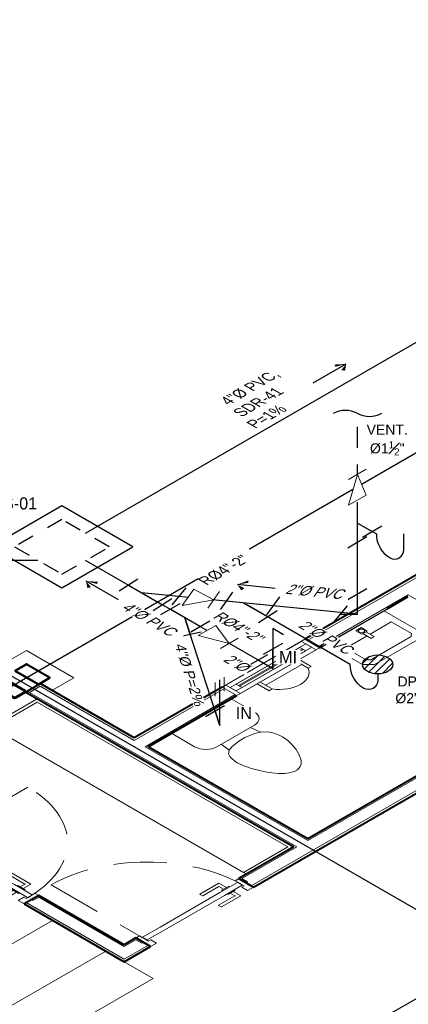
# Model space of a CAD drawing. Header units: metres. Extents: x 2 to 147, y 24 to 94.
# Tile 37 of 40: x 129.3 to 131.62, y 77 to 82.89. Entities that reach past the tile are written whole.
import ezdxf

# ---------------------------------------------------------------- set-up
doc = ezdxf.new("R2010")
doc.units = ezdxf.units.M
doc.header["$MEASUREMENT"] = 0
for name, pattern in [('CONTINOUS', [0]), ('HIDDEN', [0.375, 0.25, -0.125]), ('Planta Arq. F1$0$HIDDEN', [9.525, 6.35, -3.175]), ('Planta Arq. F1$0$Overhead 1_16_', [0.00258, 0.001587, -0.000992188])]:
    doc.linetypes.add(name, pattern=pattern)
doc.layers.get('Defpoints').update_dxf_attribs({"color": 171})
for name, color, linetype in [('A POT iso', 4, 'HIDDEN'), ('A RES', 5, 'Continuous'), ('A RES iso', 6, 'Continuous'), ('A RES textos', 2, 'Continuous'), ('CIRCUITOS', 5, 'Continuous'), ('TEXTOS HIDRO', 2, 'Continuous')]:
    doc.layers.add(name, color=color, linetype=linetype)
for name, color, linetype, lineweight in [('A RES accesorios', 4, 'Continuous', 18), ('Planta Arq. F1$0$A-DOOR', 1, 'Continuous', 18), ('Planta Arq. F1$0$A-DOOR-HDLN', 1, 'Planta Arq. F1$0$HIDDEN', 9), ('Planta Arq. F1$0$A-FLOR', 1, 'Continuous', 18), ('Planta Arq. F1$0$A-GENM', 1, 'Continuous', 9), ('Planta Arq. F1$0$A-GLAZ', 1, 'Continuous', 18), ('Planta Arq. F1$0$A-WALL', 1, 'Continuous', 18), ('Planta Arq. F1$0$P-SANR-FIXT', 1, 'Continuous', 9), ('Planta Arq. F1$0$Q-CASE', 1, 'Continuous', 9), ('Planta Arq. F1$0$S-COLS', 1, 'Continuous', 9), ('Planta Arq. F1$0$S-Pedestales', 1, 'Continuous', 9)]:
    doc.layers.add(name, color=color, linetype=linetype, lineweight=lineweight)
doc.styles.add('ARIAL', font='arial.ttf')
doc.styles.add('TITULOS', font='txt')

# ---------------------------------------------------------------- blocks, each defined once
blk = doc.blocks.new('Planta Arq. F1$0$M_HSS-Hollow Structural Section-Column - HSS203_2X101_6X4_8-V18-NPT 0_00 F1')
at = {"layer": 'Planta Arq. F1$0$S-COLS'}
h = blk.add_hatch(dxfattribs=at)
h.set_pattern_fill('FP_71', color=256, style=0, pattern_type=2)
h.set_pattern_definition([(225, (18.407, 12.594), (0.125865, -0.125865), []), (225, (18.407, 12.404), (0.125865, -0.125865), [])])
h.paths.add_polyline_path([(-0.0422, 0.1015), (-0.0485, 0.0988), (-0.051, 0.0927), (-0.051, -0.0927), (-0.0484, -0.0989), (-0.0422, -0.1015), (0.0422, -0.1015), (0.0484, -0.0989), (0.051, -0.0927), (0.051, 0.0927), (0.0484, 0.0989), (0.0422, 0.1015)], flags=0)
h.paths.add_polyline_path([(-0.0422, 0.0971), (0.0422, 0.0971), (0.0453, 0.0958), (0.0466, 0.0927), (0.0466, -0.0927), (0.0453, -0.0958), (0.0422, -0.0971), (-0.0422, -0.0971), (-0.0453, -0.0958), (-0.0466, -0.0927), (-0.0466, 0.0927), (-0.0453, 0.0958)], flags=0)
at = {"layer": 'Planta Arq. F1$0$S-COLS', "lineweight": 40}
for p, q in [((-0.051, 0.0927), (-0.051, -0.0927)), ((-0.0466, -0.0927), (-0.0466, 0.0927)), ((0.0422, 0.1015), (-0.0422, 0.1015)), ((-0.0422, 0.0971), (0.0422, 0.0971)), ((0.0466, 0.0927), (0.0466, -0.0927)), ((0.051, -0.0927), (0.051, 0.0927)), ((0.0422, -0.0971), (-0.0422, -0.0971)), ((-0.0422, -0.1015), (0.0422, -0.1015))]:
    blk.add_line(p, q, dxfattribs=at)
for centre, radius, start, end in [((-0.0422, 0.0927), 0.00884, 90, 180), ((-0.0422, 0.0927), 0.00442, 90, 180), ((0.0422, 0.0927), 0.00884, 360, 90), ((0.0422, 0.0927), 0.00442, 0, 90), ((-0.0422, -0.0927), 0.00884, 180, 270), ((-0.0422, -0.0927), 0.00442, 180, 270), ((0.0422, -0.0927), 0.00884, 270, 360), ((0.0422, -0.0927), 0.00442, 270, 0)]:
    blk.add_arc(centre, radius, start, end, dxfattribs=at)
blk = doc.blocks.new('Planta Arq. F1$0$M_HSS-Hollow Structural Section-Column - HSS203_2X101_6X4_8-V19-NPT 0_00 F1')
at = {"layer": 'Planta Arq. F1$0$S-COLS'}
h = blk.add_hatch(dxfattribs=at)
h.set_pattern_fill('FP_72', color=256, style=0, pattern_type=2)
h.set_pattern_definition([(45, (-18.609, -12.594), (-0.125865, 0.125865), []), (45, (-18.609, -12.404), (-0.125865, 0.125865), [])])
h.paths.add_polyline_path([(0.0422, -0.1015), (0.0484, -0.0989), (0.051, -0.0927), (0.051, 0.0927), (0.0484, 0.0989), (0.0422, 0.1015), (-0.0422, 0.1015), (-0.0484, 0.0989), (-0.051, 0.0927), (-0.051, -0.0927), (-0.0484, -0.0989), (-0.0422, -0.1015), (-0.0045, -0.1015)], flags=0)
h.paths.add_polyline_path([(-0.0422, -0.0971), (-0.0453, -0.0958), (-0.0466, -0.0927), (-0.0466, 0.0927), (-0.0453, 0.0958), (-0.0422, 0.0971), (0.0422, 0.0971), (0.0453, 0.0958), (0.0466, 0.0927), (0.0466, -0.0927), (0.0453, -0.0958), (0.0422, -0.0971), (-0.0045, -0.0971)], flags=0)
at = {"layer": 'Planta Arq. F1$0$S-COLS', "lineweight": 40}
for p, q in [((-0.051, -0.0927), (-0.051, 0.0927)), ((-0.0466, 0.0927), (-0.0466, -0.0927)), ((-0.0422, 0.1015), (0.0422, 0.1015)), ((0.0422, 0.0971), (-0.0422, 0.0971)), ((0.0466, -0.0927), (0.0466, 0.0927)), ((0.051, 0.0927), (0.051, -0.0927)), ((-0.0422, -0.0971), (0.0422, -0.0971)), ((0.0422, -0.1015), (-0.0422, -0.1015))]:
    blk.add_line(p, q, dxfattribs=at)
for centre, radius, start, end in [((-0.0422, 0.0927), 0.00884, 90, 180), ((-0.0422, 0.0927), 0.00442, 90, 180), ((0.0422, 0.0927), 0.00884, 0, 90), ((0.0422, 0.0927), 0.00442, 360, 90), ((-0.0422, -0.0927), 0.00884, 180, 270), ((-0.0422, -0.0927), 0.00442, 180, 270), ((0.0422, -0.0927), 0.00442, 270, 360), ((0.0422, -0.0927), 0.00884, 270, 0)]:
    blk.add_arc(centre, radius, start, end, dxfattribs=at)
blk = doc.blocks.new('Planta Arq. F1$0$PUERTA con marco y vidrio - 0_77 x 2_14 m-504284-NPT 0_00 F1')
at = {"layer": 'Planta Arq. F1$0$A-DOOR'}
for p, q in [((-0.335, 0.0619), (-0.385, 0.0619)), ((-0.385, 0.0619), (-0.385, -0.0619)), ((-0.335, 0.0131), (-0.335, 0.0619)), ((0.385, 0.0619), (0.335, 0.0619)), ((0.335, 0.0619), (0.335, 0.0131)), ((0.385, -0.0619), (0.385, 0.0619)), ((-0.355, -0.0619), (-0.355, 0.0131)), ((-0.355, 0.0131), (-0.335, 0.0131)), ((-0.202, 0), (-0.352, 0)), ((-0.352, 0), (-0.352, -0.04)), ((-0.202, 0), (0.202, 0)), ((0.352, 0), (0.202, 0)), ((0.335, 0.0131), (0.355, 0.0131)), ((0.355, 0.0131), (0.355, -0.0619)), ((-0.352, -0.04), (-0.202, -0.04)), ((0.202, -0.04), (-0.202, -0.04)), ((0.202, -0.04), (0.352, -0.04)), ((0.352, -0.04), (0.352, 0)), ((-0.385, -0.0619), (-0.355, -0.0619)), ((0.355, -0.0619), (0.385, -0.0619))]:
    blk.add_line(p, q, dxfattribs=at)
at = {"layer": 'Planta Arq. F1$0$A-DOOR-HDLN', "ltscale": 0.05}
blk.add_line((0.355, 0), (0.355, -0.71), dxfattribs=at)
blk.add_arc((0.355, 0), 0.71, 180, 270, dxfattribs=at)
at = {"layer": 'Planta Arq. F1$0$A-GENM'}
for p, q in [((-0.2675, 0.0725), (-0.2675, 0.008)), ((-0.105, 0.0725), (-0.2675, 0.0725)), ((-0.105, 0.0725), (-0.105, 0.07)), ((-0.105, 0.05), (-0.105, 0.07)), ((-0.285, 0.008), (-0.285, 0)), ((-0.2849, 0.008), (-0.285, 0.008)), ((-0.285, 0.008), (-0.2825, 0.008)), ((-0.285, 0.006), (-0.285, 0)), ((-0.2825, 0.008), (-0.2275, 0.008)), ((-0.2425, 0.008), (-0.2425, 0.0475)), ((-0.2425, 0.0475), (-0.105, 0.0475)), ((-0.2275, 0.008), (-0.225, 0.008)), ((-0.225, 0.008), (-0.2251, 0.008)), ((-0.225, 0), (-0.225, 0.008)), ((-0.225, 0), (-0.225, 0.006)), ((-0.105, 0.05), (-0.105, 0.0475)), ((-0.285, -0.04), (-0.285, -0.046)), ((-0.285, -0.04), (-0.285, -0.048)), ((-0.2825, -0.048), (-0.285, -0.048)), ((-0.285, -0.048), (-0.2849, -0.048)), ((-0.2275, -0.048), (-0.2825, -0.048)), ((-0.2675, -0.048), (-0.2675, -0.1125)), ((-0.2425, -0.0875), (-0.2425, -0.048)), ((-0.225, -0.048), (-0.2275, -0.048)), ((-0.2251, -0.048), (-0.225, -0.048)), ((-0.225, -0.046), (-0.225, -0.04)), ((-0.225, -0.048), (-0.225, -0.04)), ((-0.2675, -0.1125), (-0.105, -0.1125)), ((-0.105, -0.0875), (-0.2425, -0.0875)), ((-0.105, -0.0875), (-0.105, -0.09)), ((-0.105, -0.11), (-0.105, -0.09)), ((-0.105, -0.11), (-0.105, -0.1125))]:
    blk.add_line(p, q, dxfattribs=at)
for points, knots in [([(-0.265, 0.07), (-0.2652, 0.0702), (-0.2655, 0.0705), (-0.266, 0.071), (-0.2662, 0.0712), (-0.2664, 0.0714), (-0.2666, 0.0716), (-0.2667, 0.0717), (-0.2669, 0.0719), (-0.267, 0.072), (-0.2672, 0.0722), (-0.2673, 0.0723), (-0.2675, 0.0725), (-0.2675, 0.0725), (-0.2675, 0.0725)], [0, 0, 0, 0, 0.166667, 0.25, 0.333333, 0.375, 0.416667, 0.5, 0.541667, 0.583333, 0.666667, 0.75, 0.833333, 1, 1, 1, 1]), ([(-0.2425, 0.0475), (-0.2425, 0.0475), (-0.2425, 0.0475), (-0.2427, 0.0477), (-0.2428, 0.0478), (-0.243, 0.048), (-0.2431, 0.0481), (-0.2433, 0.0483), (-0.2435, 0.0485), (-0.2437, 0.0487), (-0.2439, 0.0489), (-0.2441, 0.0491), (-0.2445, 0.0495), (-0.2448, 0.0498), (-0.245, 0.05)], [0, 0, 0, 0, 0.166667, 0.25, 0.333333, 0.416667, 0.458333, 0.5, 0.583333, 0.666667, 0.708333, 0.75, 0.833333, 1, 1, 1, 1]), ([(-0.2675, -0.1125), (-0.2675, -0.1125), (-0.2675, -0.1125), (-0.2673, -0.1123), (-0.2672, -0.1122), (-0.267, -0.112), (-0.2669, -0.1119), (-0.2667, -0.1117), (-0.2665, -0.1115), (-0.2663, -0.1113), (-0.2661, -0.1111), (-0.2659, -0.1109), (-0.2655, -0.1105), (-0.2652, -0.1102), (-0.265, -0.11)], [0, 0, 0, 0, 0.166667, 0.25, 0.333333, 0.416667, 0.458333, 0.5, 0.583333, 0.666667, 0.708333, 0.75, 0.833333, 1, 1, 1, 1]), ([(-0.245, -0.09), (-0.2448, -0.0898), (-0.2445, -0.0895), (-0.244, -0.089), (-0.2438, -0.0888), (-0.2436, -0.0886), (-0.2434, -0.0884), (-0.2433, -0.0883), (-0.2431, -0.0881), (-0.243, -0.088), (-0.2428, -0.0878), (-0.2427, -0.0877), (-0.2425, -0.0875), (-0.2425, -0.0875), (-0.2425, -0.0875)], [0, 0, 0, 0, 0.166667, 0.25, 0.333333, 0.375, 0.416667, 0.5, 0.541667, 0.583333, 0.666667, 0.75, 0.833333, 1, 1, 1, 1])]:
    blk.add_open_spline(points, degree=3, knots=knots, dxfattribs=at)
blk = doc.blocks.new('Planta Arq. F1$0$PUERTA con marco y selocia - 0_87 x 2_14 m-504301-NPT 0_00 F1')
at = {"layer": 'Planta Arq. F1$0$A-DOOR'}
for p, q in [((-0.385, 0.0619), (-0.435, 0.0619)), ((-0.435, 0.0619), (-0.435, -0.0619)), ((-0.385, 0.0131), (-0.385, 0.0619)), ((0.435, 0.0619), (0.385, 0.0619)), ((0.385, 0.0619), (0.385, 0.0131)), ((0.435, -0.0619), (0.435, 0.0619)), ((-0.405, -0.0619), (-0.405, 0.0131)), ((-0.405, 0.0131), (-0.385, 0.0131)), ((0.385, 0.0131), (0.405, 0.0131)), ((0.405, 0.0131), (0.405, -0.0619)), ((-0.402, -0.04), (-0.402, 0)), ((-0.402, 0), (-0.252, 0)), ((-0.252, -0.04), (-0.402, -0.04)), ((-0.252, 0), (0.252, 0)), ((0.252, -0.04), (-0.252, -0.04)), ((0.252, 0), (0.402, 0)), ((0.402, -0.04), (0.252, -0.04)), ((0.402, 0), (0.402, -0.04)), ((-0.435, -0.0619), (-0.405, -0.0619)), ((0.405, -0.0619), (0.435, -0.0619))]:
    blk.add_line(p, q, dxfattribs=at)
at = {"layer": 'Planta Arq. F1$0$A-DOOR-HDLN', "ltscale": 0.05}
blk.add_lwpolyline([(-0.405, 0, 0.414214), (0.405, -0.81), (0.405, 0)], format="xyb", dxfattribs=at)
at = {"layer": 'Planta Arq. F1$0$A-GENM'}
for p, q in [((-0.3175, 0.0725), (-0.3175, 0.008)), ((-0.155, 0.0725), (-0.3175, 0.0725)), ((-0.155, 0.0725), (-0.155, 0.07)), ((-0.155, 0.05), (-0.155, 0.07)), ((-0.335, 0.008), (-0.335, 0)), ((-0.3349, 0.008), (-0.335, 0.008)), ((-0.335, 0.008), (-0.3325, 0.008)), ((-0.335, 0.006), (-0.335, 0)), ((-0.3325, 0.008), (-0.2775, 0.008)), ((-0.2925, 0.008), (-0.2925, 0.0475)), ((-0.2925, 0.0475), (-0.155, 0.0475)), ((-0.2775, 0.008), (-0.275, 0.008)), ((-0.275, 0.008), (-0.2751, 0.008)), ((-0.275, 0), (-0.275, 0.008)), ((-0.275, 0), (-0.275, 0.006)), ((-0.155, 0.05), (-0.155, 0.0475)), ((-0.335, -0.04), (-0.335, -0.046)), ((-0.335, -0.04), (-0.335, -0.048)), ((-0.3325, -0.048), (-0.335, -0.048)), ((-0.335, -0.048), (-0.3349, -0.048)), ((-0.2775, -0.048), (-0.3325, -0.048)), ((-0.3175, -0.048), (-0.3175, -0.1125)), ((-0.2925, -0.0875), (-0.2925, -0.048)), ((-0.275, -0.048), (-0.2775, -0.048)), ((-0.2751, -0.048), (-0.275, -0.048)), ((-0.275, -0.046), (-0.275, -0.04)), ((-0.275, -0.048), (-0.275, -0.04)), ((-0.3175, -0.1125), (-0.155, -0.1125)), ((-0.155, -0.0875), (-0.2925, -0.0875)), ((-0.155, -0.0875), (-0.155, -0.09)), ((-0.155, -0.11), (-0.155, -0.09)), ((-0.155, -0.11), (-0.155, -0.1125))]:
    blk.add_line(p, q, dxfattribs=at)
for points, knots in [([(-0.315, 0.07), (-0.3152, 0.0702), (-0.3155, 0.0705), (-0.316, 0.071), (-0.3162, 0.0712), (-0.3164, 0.0714), (-0.3166, 0.0716), (-0.3167, 0.0717), (-0.3169, 0.0719), (-0.317, 0.072), (-0.3172, 0.0722), (-0.3173, 0.0723), (-0.3175, 0.0725), (-0.3175, 0.0725), (-0.3175, 0.0725)], [0, 0, 0, 0, 0.166667, 0.25, 0.333333, 0.375, 0.416667, 0.5, 0.541667, 0.583333, 0.666667, 0.75, 0.833333, 1, 1, 1, 1]), ([(-0.2925, 0.0475), (-0.2925, 0.0475), (-0.2925, 0.0475), (-0.2927, 0.0477), (-0.2928, 0.0478), (-0.293, 0.048), (-0.2931, 0.0481), (-0.2933, 0.0483), (-0.2935, 0.0485), (-0.2937, 0.0487), (-0.2939, 0.0489), (-0.2941, 0.0491), (-0.2945, 0.0495), (-0.2948, 0.0498), (-0.295, 0.05)], [0, 0, 0, 0, 0.166667, 0.25, 0.333333, 0.416667, 0.458333, 0.5, 0.583333, 0.666667, 0.708333, 0.75, 0.833333, 1, 1, 1, 1]), ([(-0.3175, -0.1125), (-0.3175, -0.1125), (-0.3175, -0.1125), (-0.3173, -0.1123), (-0.3172, -0.1122), (-0.317, -0.112), (-0.3169, -0.1119), (-0.3167, -0.1117), (-0.3165, -0.1115), (-0.3163, -0.1113), (-0.3161, -0.1111), (-0.3159, -0.1109), (-0.3155, -0.1105), (-0.3152, -0.1102), (-0.315, -0.11)], [0, 0, 0, 0, 0.166667, 0.25, 0.333333, 0.416667, 0.458333, 0.5, 0.583333, 0.666667, 0.708333, 0.75, 0.833333, 1, 1, 1, 1]), ([(-0.295, -0.09), (-0.2948, -0.0898), (-0.2945, -0.0895), (-0.294, -0.089), (-0.2938, -0.0888), (-0.2936, -0.0886), (-0.2934, -0.0884), (-0.2933, -0.0883), (-0.2931, -0.0881), (-0.293, -0.088), (-0.2928, -0.0878), (-0.2927, -0.0877), (-0.2925, -0.0875), (-0.2925, -0.0875), (-0.2925, -0.0875)], [0, 0, 0, 0, 0.166667, 0.25, 0.333333, 0.375, 0.416667, 0.5, 0.541667, 0.583333, 0.666667, 0.75, 0.833333, 1, 1, 1, 1])]:
    blk.add_open_spline(points, degree=3, knots=knots, dxfattribs=at)
blk = doc.blocks.new('Planta Arq. F1$0$M_Toilet-Domestic-3D - M_Toilet-Domestic-3D-257013-NPT 0_00 F1')
at = {"layer": 'Planta Arq. F1$0$P-SANR-FIXT'}
for p, q in [((-0.2534, 0.2984), (-0.2534, 0.4947)), ((0.2534, 0.4947), (0.2534, 0.2984)), ((0.1587, 0.2038), (-0.1588, 0.2038)), ((-0.1235, 0.2038), (-0.1323, 0.127)), ((0.1235, 0.2038), (0.1323, 0.127)), ((-0.1323, 0.127), (-0.1626, 0.1016)), ((-0.0974, 0.1397), (-0.1323, 0.127)), ((-0.0254, 0.1524), (-0.0974, 0.1397)), ((0.0254, 0.1524), (-0.0254, 0.1524)), ((0.0974, 0.1397), (0.0254, 0.1524)), ((0.1323, 0.127), (0.0974, 0.1397)), ((0.1626, 0.1016), (0.1323, 0.127)), ((-0.177, 0.0762), (-0.1838, 0.0508)), ((-0.1626, 0.1016), (-0.177, 0.0762)), ((0.177, 0.0762), (0.1626, 0.1016)), ((0.1838, 0.0508), (0.177, 0.0762)), ((-0.1883, 0.0253), (-0.1905, 0)), ((-0.1905, 0), (-0.1861, -0.0506)), ((-0.1838, 0.0508), (-0.1883, 0.0253)), ((0.1883, 0.0253), (0.1838, 0.0508)), ((0.1861, -0.0506), (0.1905, 0)), ((0.1905, 0), (0.1883, 0.0253)), ((-0.1861, -0.0506), (-0.1724, -0.1016)), ((0.1724, -0.1016), (0.1861, -0.0506)), ((-0.1724, -0.1016), (-0.1539, -0.1524)), ((0.1539, -0.1524), (0.1724, -0.1016)), ((-0.1539, -0.1524), (-0.1302, -0.2032)), ((0.1302, -0.2032), (0.1539, -0.1524)), ((-0.1302, -0.2032), (-0.095, -0.254)), ((0.095, -0.254), (0.1302, -0.2032)), ((-0.095, -0.254), (-0.0696, -0.2794)), ((-0.0696, -0.2794), (-0.0476, -0.2921)), ((-0.0476, -0.2921), (-0.0127, -0.3048)), ((0.0127, -0.3048), (0.0476, -0.2921)), ((0.0476, -0.2921), (0.0696, -0.2794)), ((0.0696, -0.2794), (0.095, -0.254)), ((-0.0127, -0.3048), (0.0127, -0.3048))]:
    blk.add_line(p, q, dxfattribs=at)
for centre, start, end in [((-0.1588, 0.2984), 180, 270), ((0.1587, 0.2984), 270, 360)]:
    blk.add_arc(centre, 0.0946, start, end, dxfattribs=at)
blk = doc.blocks.new('Planta Arq. F1$0$M_Urinal-Wall-3D - M_Urinal-Wall-3D-516640-NPT 0_00 F1')
at = {"layer": 'Planta Arq. F1$0$P-SANR-FIXT'}
for p, q in [((-0.2615, 0.1635), (-0.2869, 0.1635)), ((-0.2869, 0.1635), (-0.2869, 0.0619)), ((-0.2615, 0.1635), (-0.2615, 0.0619)), ((0.0692, 0.1635), (0.0433, 0.1635)), ((0.0433, 0.1635), (0.0433, 0.0619)), ((0.0692, 0.0619), (0.0692, 0.1635)), ((0.0433, 0.1088), (-0.2615, 0.1088)), ((-0.2615, 0.1088), (-0.2615, 0.0619)), ((0.0433, 0.0619), (0.0433, 0.1088))]:
    blk.add_line(p, q, dxfattribs=at)
blk.add_arc((-0.1091, 0.0719), 0.1778, 31.00272, 148.99728, dxfattribs=at)
blk = doc.blocks.new('Planta Arq. F1$0$M_Encimera - Profundidad 4750 mm-524612-NPT 0_00 F1')
at = {"layer": 'Planta Arq. F1$0$Q-CASE'}
blk.add_line((-1.2005, -0.475), (1.6245, -0.475), dxfattribs=at)
blk = doc.blocks.new('Planta Arq. F1$0$ENTANTE BODEGA RECTO - ENTANTE BODEGA RECTO-551220-NPT 0_00 F1')
at = {"layer": 'Planta Arq. F1$0$Q-CASE'}
for p, q in [((-1.0402, 0), (-1.0402, -0.4)), ((1.1296, 0), (-1.0402, 0)), ((1.1296, -0.4), (1.1296, 0)), ((1.1046, -0.025), (-1.0152, -0.025)), ((-1.0152, -0.025), (-1.0152, -0.4)), ((1.1046, -0.4), (1.1046, -0.025)), ((-1.0402, -0.4), (-1.0152, -0.4)), ((-1.0152, -0.4), (1.1046, -0.4)), ((1.1046, -0.4), (1.1296, -0.4))]:
    blk.add_line(p, q, dxfattribs=at)
blk = doc.blocks.new('Planta Arq. F1$0$Barra - Barra-558678-NPT 0_00 F1')
at = {"layer": 'Planta Arq. F1$0$Q-CASE'}
for p, q in [((15.5741, 10.5947), (14.1541, 12.3891)), ((15.5741, 10.5947), (17.7893, 12.3479)), ((14.0324, 12.2927), (13.8404, 12.1408)), ((17.8856, 12.2261), (18.0375, 12.0342)), ((13.8404, 12.1408), (15.5087, 10.0329)), ((15.5087, 10.0329), (18.0375, 12.0342))]:
    blk.add_line(p, q, dxfattribs=at)
blk = doc.blocks.new('Planta Arq. F1$0$Mirror 550 x900 - Luna - 812181000 - 812181000 Mirror-593633-NPT 0_00 F1')
at = {"layer": 'Planta Arq. F1$0$P-SANR-FIXT'}
for p, q in [((-0.1484, 0.0669), (-0.15, 0.0658)), ((-0.15, 0.0658), (0.4, 0.0658)), ((-0.15, 0.0658), (-0.15, 0.0644)), ((-0.15, 0.0644), (-0.1475, 0.0619)), ((0.3984, 0.0669), (-0.1484, 0.0669)), ((-0.1475, 0.0619), (0.3975, 0.0619)), ((0.3975, 0.0619), (0.4, 0.0644)), ((0.4, 0.0658), (0.3984, 0.0669)), ((0.4, 0.0644), (0.4, 0.0658))]:
    blk.add_line(p, q, dxfattribs=at)
blk = doc.blocks.new('Planta Arq. F1$0$VENTANA FIJA - Proyectable baño-526136-NPT 0_00 F1')
for p, q in [((0.35, 0.0619), (-0.35, 0.0619)), ((-0.35, 0.0619), (0.35, 0.0619)), ((-0.35, -0.0619), (-0.35, 0.0619)), ((-0.35, -0.0619), (-0.35, 0.0619)), ((-0.35, 0.0619), (-0.35, -0.0619)), ((0.35, 0.0619), (-0.35, 0.0619)), ((-0.35, 0.0619), (0.35, 0.0619)), ((-0.35, -0.0619), (-0.35, 0.0619)), ((-0.32, -0.0619), (-0.32, 0.0619)), ((0.32, 0.0619), (-0.32, 0.0619)), ((0.32, 0.0619), (-0.32, 0.0619)), ((-0.32, 0.0619), (-0.32, -0.0619)), ((0.32, -0.0619), (0.32, 0.0619)), ((0.32, -0.0619), (0.32, 0.0619)), ((0.35, -0.0619), (0.35, 0.0619)), ((0.35, -0.0619), (0.35, 0.0619)), ((0.35, 0.0619), (0.35, -0.0619)), ((0.35, 0.0619), (0.35, -0.0619)), ((-0.32, -0.025), (-0.32, 0.025)), ((-0.32, 0.025), (-0.32, -0.025)), ((-0.32, 0.025), (0.32, 0.025)), ((-0.32, 0.025), (0.32, 0.025)), ((-0.2692, -0.025), (-0.2692, 0.025)), ((0.2692, 0.025), (-0.2692, 0.025)), ((0.2692, 0.025), (-0.2692, 0.025)), ((-0.2692, 0.025), (-0.2692, -0.025)), ((-0.2692, -0.005), (-0.2692, 0.005)), ((-0.2692, 0.005), (-0.2692, -0.005)), ((-0.2692, 0.005), (0.2692, 0.005)), ((-0.2692, 0.005), (0.2692, 0.005)), ((0.2692, -0.025), (0.2692, 0.025)), ((0.2692, 0.025), (0.2692, -0.025)), ((0.2692, 0.005), (0.2692, -0.005)), ((0.2692, 0.005), (0.2692, -0.005)), ((0.32, 0.025), (0.32, -0.025)), ((0.32, 0.025), (0.32, -0.025)), ((-0.32, -0.025), (0.32, -0.025)), ((0.32, -0.025), (-0.32, -0.025)), ((-0.2692, -0.005), (0.2692, -0.005)), ((0.2692, -0.005), (-0.2692, -0.005)), ((-0.2692, -0.025), (0.2692, -0.025)), ((0.2692, -0.025), (-0.2692, -0.025)), ((-0.35, -0.0619), (0.35, -0.0619)), ((0.35, -0.0619), (-0.35, -0.0619)), ((-0.35, -0.0619), (0.35, -0.0619)), ((0.35, -0.0619), (-0.35, -0.0619)), ((0.32, -0.0619), (-0.32, -0.0619)), ((-0.32, -0.0619), (0.32, -0.0619))]:
    blk.add_line(p, q)
blk = doc.blocks.new('Planta Arq. F1$0$M_Lavatory - Wall Mounted - 485 mmx355 mm - Private-587182-NPT 0_00 F1')
at = {"layer": 'Planta Arq. F1$0$P-SANR-FIXT'}
for p, q in [((27.1445, -0.0434), (27.1445, -0.3426)), ((27.6295, -0.3426), (27.6295, -0.0434)), ((27.4102, -0.067), (27.3639, -0.067)), ((27.3639, -0.1178), (27.3639, -0.067)), ((27.4102, -0.1178), (27.4102, -0.067)), ((27.3743, -0.1527), (27.1953, -0.1527)), ((27.1953, -0.1527), (27.1953, -0.3227)), ((27.3639, -0.1178), (27.4102, -0.1178)), ((27.3743, -0.1178), (27.3743, -0.1877)), ((27.3997, -0.1877), (27.3997, -0.1178)), ((27.5787, -0.1527), (27.3997, -0.1527)), ((27.5787, -0.3227), (27.5787, -0.1527)), ((27.3743, -0.1877), (27.3997, -0.1877)), ((27.3997, -0.1877), (27.3743, -0.1877)), ((27.1445, -0.3426), (27.1953, -0.3934)), ((27.1953, -0.3227), (27.216, -0.3426)), ((27.216, -0.3426), (27.558, -0.3426)), ((27.558, -0.3426), (27.5787, -0.3227)), ((27.5787, -0.3934), (27.6295, -0.3426)), ((27.1953, -0.3934), (27.5787, -0.3934))]:
    blk.add_line(p, q, dxfattribs=at)
for radius, start, end in [(0.0191, 0, 180), (0.0191, 360, 180), (0.019, 180, 0), (0.019, 180, 0)]:
    blk.add_arc((27.387, -0.0924), radius, start, end, dxfattribs=at)
blk = doc.blocks.new('Planta Arq. F1', base_point=(11.2303, 0.9813))
at = {"layer": 'Defpoints'}
for p, q in [((23.4803, 1.9583), (23.4803, -5.3745)), ((42.3143, 0.7813), (9.7117, 0.7813)), ((42.3143, -3.2187), (9.7117, -3.2187))]:
    blk.add_line(p, q, dxfattribs=at)
at = {"layer": 'Planta Arq. F1$0$A-FLOR'}
blk.add_line((23.5428, -0.2384), (23.5428, -0.2887), dxfattribs=at)
at = {"layer": 'Planta Arq. F1$0$A-WALL', "lineweight": 40}
for p, q in [((23.4216, 0.6798), (23.4216, -1.5884)), ((23.5391, 0.6798), (23.4216, 0.6798)), ((23.5454, -0.1146), (23.5454, 0.6798)), ((24.2892, -0.1146), (23.5454, -0.1146)), ((28.1215, -0.1146), (24.9892, -0.1146)), ((23.5391, -1.5884), (23.5391, -0.2384)), ((23.5391, -0.2384), (24.2892, -0.2384)), ((24.9892, -0.2384), (25.0168, -0.2384)), ((25.5618, -0.2384), (25.7393, -0.2384)), ((21.986, -0.8659), (21.8622, -0.8659)), ((21.8622, -0.8659), (21.8622, -1.7123)), ((21.986, -1.5884), (21.986, -0.8659)), ((22.086, -1.5884), (21.986, -1.5884)), ((22.086, -1.7123), (22.086, -1.5884)), ((23.4216, -1.5884), (22.956, -1.5884)), ((22.956, -1.5884), (22.956, -1.7123)), ((25.7393, -1.5884), (23.5391, -1.5884)), ((21.8622, -1.7123), (22.086, -1.7123)), ((22.956, -1.7123), (25.8631, -1.7123))]:
    blk.add_line(p, q, dxfattribs=at)
at = {"layer": 'Planta Arq. F1$0$A-WALL'}
for p, q in [((23.4343, 0.6798), (23.4343, -1.6011)), ((23.5264, 0.6608), (23.4343, 0.6608)), ((23.5264, 0.6608), (23.5264, -0.1337)), ((23.5264, -0.1337), (24.2892, -0.1337)), ((28.1215, -0.1337), (24.9892, -0.1337)), ((23.5264, -0.2257), (23.5264, -1.6011)), ((23.5264, -0.2257), (24.2892, -0.2257)), ((24.9892, -0.2257), (25.752, -0.2257)), ((25.752, -0.2257), (25.752, -0.7557)), ((21.8813, -0.8659), (21.8813, -1.6932)), ((21.9241, -0.8659), (21.9241, -0.8786)), ((21.9733, -0.8786), (21.9241, -0.8786)), ((21.9733, -1.6011), (21.9733, -0.8786)), ((22.0733, -1.6011), (21.9733, -1.6011)), ((22.0733, -1.6504), (22.0733, -1.6011)), ((23.4343, -1.6011), (22.9687, -1.6011)), ((22.9687, -1.6011), (22.9687, -1.6504)), ((23.5264, -1.6011), (25.752, -1.6011)), ((21.8813, -1.6932), (22.086, -1.6932)), ((22.0733, -1.6504), (22.086, -1.6504)), ((22.956, -1.6504), (22.9687, -1.6504)), ((22.956, -1.6932), (25.8441, -1.6932))]:
    blk.add_line(p, q, dxfattribs=at)
at = {"layer": 'Planta Arq. F1$0$S-Pedestales'}
for p, q in [((23.2303, 0.9813), (23.7303, 0.9813)), ((23.7303, 0.9813), (23.7303, 0.5813)), ((23.7303, 0.5813), (23.5454, 0.5813))]:
    blk.add_line(p, q, dxfattribs=at)
at = {"layer": 'Planta Arq. F1$0$A-DOOR'}
for name, p, rotation in [('Planta Arq. F1$0$PUERTA con marco y selocia - 0_87 x 2_14 m-504301-NPT 0_00 F1', (21.9241, -0.4309), 90.00000000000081), ('Planta Arq. F1$0$PUERTA con marco y vidrio - 0_77 x 2_14 m-504284-NPT 0_00 F1', (25.8012, -1.1534), 270.0000000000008), ('Planta Arq. F1$0$PUERTA con marco y selocia - 0_87 x 2_14 m-504301-NPT 0_00 F1', (22.521, -1.6504), 180.0000000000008)]:
    blk.add_blockref(name, p, dxfattribs=dict(at, rotation=rotation))
at = {"layer": 'Planta Arq. F1$0$A-GLAZ', "linetype": 'Planta Arq. F1$0$Overhead 1_16_', "lineweight": 9, "rotation": 180}
blk.add_blockref('Planta Arq. F1$0$VENTANA FIJA - Proyectable baño-526136-NPT 0_00 F1', (24.6392, -0.1765), dxfattribs=at)
at = {"layer": 'Planta Arq. F1$0$P-SANR-FIXT'}
for name, p in [('Planta Arq. F1$0$M_Toilet-Domestic-3D - M_Toilet-Domestic-3D-257013-NPT 0_00 F1', (23.9891, -0.7331)), ('Planta Arq. F1$0$M_Lavatory - Wall Mounted - 485 mmx355 mm - Private-587182-NPT 0_00 F1', (-2.0977, -0.2))]:
    blk.add_blockref(name, p, dxfattribs=at)
at = {"layer": 'Planta Arq. F1$0$P-SANR-FIXT', "rotation": 180}
for name, p in [('Planta Arq. F1$0$M_Urinal-Wall-3D - M_Urinal-Wall-3D-516640-NPT 0_00 F1', (24.5301, -0.1765)), ('Planta Arq. F1$0$Mirror 550 x900 - Luna - 812181000 - 812181000 Mirror-593633-NPT 0_00 F1', (25.4143, -0.1765))]:
    blk.add_blockref(name, p, dxfattribs=at)
at = {"layer": 'Planta Arq. F1$0$Q-CASE'}
for name, p, rotation in [('Planta Arq. F1$0$Barra - Barra-558678-NPT 0_00 F1', (0.25, -0.2), 321.6419058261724), ('Planta Arq. F1$0$ENTANTE BODEGA RECTO - ENTANTE BODEGA RECTO-551220-NPT 0_00 F1', (23.4215, -0.4589), 270.0000000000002), ('Planta Arq. F1$0$M_Encimera - Profundidad 4750 mm-524612-NPT 0_00 F1', (20.6618, -1.582), 180)]:
    blk.add_blockref(name, p, dxfattribs=dict(at, rotation=rotation))
at = {"layer": 'Planta Arq. F1$0$S-COLS', "rotation": 180}
blk.add_blockref('Planta Arq. F1$0$M_HSS-Hollow Structural Section-Column - HSS203_2X101_6X4_8-V18-NPT 0_00 F1', (23.3793, 0.7813), dxfattribs=at)
at = {"layer": 'Planta Arq. F1$0$S-COLS'}
blk.add_blockref('Planta Arq. F1$0$M_HSS-Hollow Structural Section-Column - HSS203_2X101_6X4_8-V19-NPT 0_00 F1', (23.5813, 0.7813), dxfattribs=at)
blk = doc.blocks.new('CAJA REGISTRO')
at = {"color": 0}
blk.add_lwpolyline([(-0.3, -0.3), (0.3, -0.3), (0.3, 0.3), (-0.3, 0.3)], close=True, dxfattribs=at).dxf.unprotected_set("ltscale", 0)
at = {"color": 1, "linetype": 'HIDDEN', "ltscale": 0.3}
blk.add_lwpolyline([(-0.2, -0.2), (0.2, -0.2), (0.2, 0.2), (-0.2, 0.2)], close=True, dxfattribs=at)
blk = doc.blocks.new('A$C309bc41c')
at = {"layer": 'A POT iso', "color": 0, "linetype": 'CONTINOUS', "ltscale": 0.6}
blk.add_line((0, 0), (0, 0.1172, -5.697), dxfattribs=at)
for points in [[(-0.085, 0.0525), (0.0296, 0.1187)], [(-0.0277, 0.0856), (0, 0)]]:
    blk.add_lwpolyline(points, dxfattribs=at)
at = {"layer": 'A POT iso', "color": 0, "linetype": 'CONTINOUS', "ltscale": 0.6, "elevation": -5.697}
blk.add_lwpolyline([(0.0573, 0.1502), (-0.0573, 0.0841)], dxfattribs=at)
blk = doc.blocks.new('A$C1994647e')
at = {"layer": 'A POT iso', "color": 0, "linetype": 'CONTINOUS', "ltscale": 0.6}
for points in [[(-0.0306, 0.0839), (-0.1453, 0.0177)], [(0.0926, -0.0535), (-0.0879, 0.0508)], [(0, 0), (0.0326, -0.1008)], [(0.1499, -0.0204), (0.0353, -0.0865)], [(0.0973, -0.087), (-0.0321, -0.1147)]]:
    blk.add_lwpolyline(points, dxfattribs=at)
blk = doc.blocks.new('A$C20fba54b')
at = {"layer": 'A POT iso', "color": 0, "linetype": 'CONTINOUS', "ltscale": 0.6}
for points in [[(-0.0843, 0.0764), (-0.1615, -0.0312)], [(0.1574, -0.0051), (-0.1229, 0.0226)], [(-0.0218, 0.0126), (0.1257, -0.0726)], [(0.1814, -0.0368), (0.07, -0.1084)]]:
    blk.add_lwpolyline(points, dxfattribs=at)
at = {"layer": 'A POT iso', "color": 0, "linetype": 'CONTINOUS', "ltscale": 0.6, "elevation": -7.0876}
blk.add_lwpolyline([(0.1959, 0.0487), (0.1188, -0.0589)], dxfattribs=at)
blk = doc.blocks.new('A$Cef64b0b5')
at = {"layer": 'A POT iso', "color": 0, "linetype": 'CONTINOUS', "ltscale": 0.6}
blk.add_line((0, -0.1166), (0, 0), dxfattribs=at)
for points in [[(0, 0), (0.0879, -0.0508)], [(0.0306, -0.0839), (0.1453, -0.0177)], [(0.0573, -0.0835), (-0.0573, -0.1497)]]:
    blk.add_lwpolyline(points, dxfattribs=at)
blk = doc.blocks.new('A$Cf4b6f638')
at = {"layer": 'A POT iso', "color": 0, "linetype": 'CONTINOUS', "ltscale": 0.6}
blk.add_line((0, 0, -0.0024), (0, 0.1172, -5.6994), dxfattribs=at)
for points, elevation in [([(0.0573, 0.1503), (-0.0573, 0.0841)], -5.6994), ([(-0.1407, -0.0495), (-0.0595, 0.0496)], -7.0923), ([(-0.1001, 0), (0, 0)], -0.0024)]:
    blk.add_lwpolyline(points, dxfattribs=dict(at, elevation=elevation))
blk = doc.blocks.new('A$C651ad4a3')
at = {"color": 0}
blk.add_wipeout([(-0.0446, 0), (0.0446, 0), (0, -0.1133)], dxfattribs=at)
blk.add_lwpolyline([(-0.0446, 0), (0, -0.1133), (0.0446, 0)], close=True, dxfattribs=at)
blk.add_lwpolyline([(-0.0446, -0.1133), (0.0446, -0.1133)], dxfattribs=at)
blk = doc.blocks.new('A$C0937bfa2')
at = {"layer": 'A POT iso', "color": 0, "linetype": 'CONTINOUS', "ltscale": 0.6}
for points in [[(-0.0215, 0.0804), (-0.1328, 0.0088)], [(-0.0772, 0.0446), (0.1257, -0.0726)], [(0.2234, -0.0221), (0, 0)], [(0.1814, -0.0368), (0.07, -0.1084)]]:
    blk.add_lwpolyline(points, dxfattribs=at)
at = {"layer": 'A POT iso', "color": 0, "linetype": 'CONTINOUS', "ltscale": 0.6, "elevation": -7.0876}
blk.add_lwpolyline([(0.2654, 0.0291), (0.1815, -0.0733)], dxfattribs=at)
blk = doc.blocks.new('A$Cd9bf9979')
at = {"layer": 'A POT iso', "color": 0, "linetype": 'CONTINOUS', "ltscale": 0.6}
blk.add_line((0, 0), (0, 0.1172, -5.697), dxfattribs=at)
at = {"layer": 'A POT iso', "color": 0, "linetype": 'CONTINOUS', "ltscale": 0.6, "elevation": -5.697}
blk.add_lwpolyline([(0.0573, 0.1502), (-0.0573, 0.0841)], dxfattribs=at)
at = {"layer": 'A POT iso', "color": 0, "linetype": 'CONTINOUS', "ltscale": 0.6}
for points in [[(-0.1453, 0.0177), (-0.0306, 0.0839)], [(-0.0879, 0.0508), (0, 0)]]:
    blk.add_lwpolyline(points, dxfattribs=at)
blk = doc.blocks.new('FLECHA')
at = {"color": 2, "linetype": 'Continuous'}
blk.add_line((-0.9, 0), (0, 0), dxfattribs=at)
for points in [[(-0.176, 0.145), (0, 0), (-0.214, 0.08)], [(-0.214, -0.08), (0, 0), (-0.176, -0.145)]]:
    blk.add_solid(points, dxfattribs=at)

msp = doc.modelspace()

# ---------------------------------------------------------------- hatches: boundary and pattern name
at = {"layer": 'A RES iso', "ltscale": 0.6}
h = msp.add_hatch(dxfattribs=at)
h.set_pattern_fill('LINE', color=1, scale=0.01, angle=45)
h.set_pattern_definition([(45, (-175.0645, -275.861564), (-0.0224506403, 0.0224506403), [])])
edge = h.paths.add_edge_path()
edge.add_ellipse((131.4365, 79.0356), major_axis=(-0.0898, 0), ratio=0.633975, start_angle=0, end_angle=360)

# ---------------------------------------------------------------- linework, layer by layer
at = {"layer": 'A RES accesorios', "elevation": -0.0545}
for points in [[(130.5189, 78.9588), (130.5189, 78.8767)], [(130.4646, 78.9275), (130.4646, 78.8454)]]:
    msp.add_lwpolyline(points, dxfattribs=at)
at = {"layer": 'A RES iso', "ltscale": 0.6}
for points, elevation in [([(129.6895, 79.8211), (132.1165, 81.2223)], -1.7337), ([(127.6986, 79.1099), (128.6506, 79.6595), (129.4036, 79.6595)], 5.6425), ([(130.8739, 79.2136), (130.8096, 79.2507), (130.8096, 79.0111), (129.6895, 79.6578)], -1.4451), ([(131.3152, 79.3373), (130.0236, 79.4649)], 5.6425), ([(130.4917, 78.671), (130.2834, 79.3149)], -0.0545), ([(130.316, 79.2141), (130.2834, 79.3149)], -0.0545), ([(130.4917, 78.671), (130.4917, 78.9432)], -0.0545)]:
    msp.add_lwpolyline(points, dxfattribs=dict(at, elevation=elevation))
at = {"layer": 'A RES iso', "color": 1, "linetype": 'CONTINOUS', "ltscale": 0.6, "elevation": 5.6425}
msp.add_lwpolyline([(131.46, 80.5364, -0.261321), (131.3152, 80.5364, 0.261321), (131.1703, 80.5364)], format="xyb", dxfattribs=at)
at = {"layer": 'A RES iso', "color": 3, "linetype": 'HIDDEN', "ltscale": 0.5, "elevation": 5.6425}
msp.add_lwpolyline([(131.3152, 79.8817), (131.3152, 80.5364)], dxfattribs=at)
at = {"layer": 'A RES iso', "ltscale": 0.6, "elevation": 5.6425}
for points in [[(131.3152, 79.3373), (131.3152, 79.8817), (131.4285, 79.8162, 0.267949), (131.5105, 79.6737, 0.580384), (131.5929, 79.7218), (131.5929, 79.817)], [(131.4365, 78.9787), (131.4365, 78.9405, -0.580384), (131.3541, 78.8924, -0.267949), (131.2721, 79.0349), (130.6531, 79.3923)]]:
    msp.add_lwpolyline(points, format="xyb", dxfattribs=at)
at = {"layer": 'A RES iso', "ltscale": 0.6}
msp.add_ellipse((131.4365, 79.0356, 0.1094), major_axis=(-0.0898, 0), ratio=0.633975, dxfattribs=at)

# ---------------------------------------------------------------- block references
at = {"layer": 'A RES', "extrusion": (1.51223e-12, 0.816497, 0.57735), "xscale": -0.309910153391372, "yscale": 0.3099101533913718, "zscale": 0.3099101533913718, "rotation": 45.00000000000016}
msp.add_blockref('FLECHA', (-131.2481, -42.0515, 69.2654), dxfattribs=at)
at = {"layer": 'A RES', "color": 4, "linetype": 'HIDDEN', "ltscale": 1.3, "extrusion": (0, 0.816497, 0.57735), "rotation": 225}
msp.add_blockref('CAJA REGISTRO', (-129.5481, -47.3589, 64.1727), dxfattribs=at)
at = {"layer": 'A RES', "extrusion": (0, 0.816497, 0.57735), "xscale": 0.3099101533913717, "yscale": 0.3099101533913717, "zscale": 0.3099101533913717, "rotation": 314.9999999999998}
msp.add_blockref('FLECHA', (-129.693, -47.4933, 63.8262), dxfattribs=at)
at = {"layer": 'A RES', "extrusion": (-0.333388, 0.745331, 0.57735), "xscale": 0.3099101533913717, "yscale": 0.3099101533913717, "zscale": 0.3099101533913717, "rotation": 314.9999999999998}
msp.add_blockref('FLECHA', (-151.6813, -6.7087, 18.8423), dxfattribs=at)
at = {"layer": 'A RES accesorios'}
for name, p in [('A$Cef64b0b5', (131.3152, 79.8817, 5.6425)), ('A$C0937bfa2', (130.0236, 79.4649, 5.6425)), ('A$C20fba54b', (130.6531, 79.3923, 5.6425)), ('A$Cf4b6f638', (131.3152, 79.3373, 11.3395)), ('A$C1994647e', (130.2834, 79.3149, -0.0545)), ('A$Cd9bf9979', (130.8096, 79.0111, -8.5304)), ('A$C309bc41c', (130.4917, 78.671, -0.0569))]:
    msp.add_blockref(name, p, dxfattribs=at)
at = {"layer": 'CIRCUITOS', "color": 1, "extrusion": (0, 0.816497, 0.57735), "rotation": 225}
msp.add_blockref('Planta Arq. F1', (-120.4977, -38.1263, 63.6918), dxfattribs=at)

# ---------------------------------------------------------------- texts
at = {"layer": 'A RES textos', "insert": (131.613, 78.8827, 5.6425), "char_height": 0.06, "width": 0.16128, "attachment_point": 5, "style": 'ARIAL'}
msp.add_mtext('DP Ø2"', dxfattribs=at)

# ---------------------------------------------------------------- next in the draw order: block references
at = {"layer": 'A RES accesorios', "extrusion": (0.707107, -0.408248, 0.57735), "xscale": 1.666666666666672, "yscale": 1.666666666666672, "zscale": 1.666666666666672, "rotation": 135.0000000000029}
msp.add_blockref('A$C651ad4a3', (134.9558, -37.953, 63.4427), dxfattribs=at)
at = {"layer": 'A RES accesorios', "extrusion": (-0.336766, 0.743811, 0.57735), "xscale": -1.66666666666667, "yscale": 1.666666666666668, "zscale": 1.666666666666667, "rotation": 224.9999999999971}
msp.add_blockref('A$C651ad4a3', (-151.4669, -6.1445, 18.4627), dxfattribs=at)
at = {"layer": 'A RES accesorios', "extrusion": (0, 0.816497, 0.57735), "xscale": -1.666666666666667, "yscale": 1.666666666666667, "zscale": 1.666666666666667, "rotation": 224.9999999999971}
msp.add_blockref('A$C651ad4a3', (-130.4151, -46.9285, 63.864), dxfattribs=at)

# ---------------------------------------------------------------- next in the draw order: texts
at = {"layer": 'A RES textos', "char_height": 0.06, "attachment_point": 5, "style": 'ARIAL', "bg_fill": 3, "box_fill_scale": 1.1, "bg_fill_color": 256, "bg_fill_transparency": 0}
for s, insert, width, rotation in [('{\\Q-30;4"%%C PVC, SDR-41 P=1%}', (130.7372, 80.6142, 5.7396), 0.544127, 30), ('{\\Q30;2"%%C PVC}', (131.0516, 79.4711, 5.6425), 0.410157, 354.35898)]:
    msp.add_mtext(s, dxfattribs=dict(at, insert=insert, width=width, rotation=rotation))
at = {"layer": 'TEXTOS HIDRO', "color": 2, "insert": (129.2286, 80.035, 5.6425), "char_height": 0.072, "width": 0.151301, "attachment_point": 2, "style": 'TITULOS', "bg_fill": 3, "box_fill_scale": 1, "bg_fill_color": 256, "bg_fill_transparency": 0}
msp.add_mtext('\\A1;CRS-01', dxfattribs=at)
at = {"layer": 'TEXTOS HIDRO', "color": 2, "ltscale": 0.6, "char_height": 0.072, "attachment_point": 2, "style": 'TITULOS', "bg_fill": 3, "box_fill_scale": 1.1, "bg_fill_color": 256, "bg_fill_transparency": 0}
for s, insert, width in [('MI', (130.9008, 79.1151, -1.3735), 0.13475), ('IN', (130.6359, 78.7804, 5.6425), 0.123545)]:
    msp.add_mtext(s, dxfattribs=dict(at, insert=insert, width=width))

# ---------------------------------------------------------------- next in the draw order: texts
at = {"layer": 'A RES textos', "insert": (131.4938, 80.3785, -4.3533), "char_height": 0.06, "width": 0.16128, "attachment_point": 5, "style": 'ARIAL', "bg_fill": 2}
msp.add_mtext('\\A1;VENT. Ø1{\\H0.7x;\\S1#2;}"', dxfattribs=at)
at = {"layer": 'A RES textos', "char_height": 0.06, "attachment_point": 5, "style": 'ARIAL', "bg_fill": 3, "box_fill_scale": 1.1, "bg_fill_color": 256, "bg_fill_transparency": 0}
for s, insert, width, rotation in [('{\\Q-30;R%%C4"-2"}', (130.5318, 79.609, -2.1864), 0.338973, 30), ('{\\Q30;4"%%C PVC}', (130.0618, 79.3098, 5.6425), 0.405637, 330), ('{\\Q30;R%%C4"-2"}', (130.5934, 79.2651, -2.1864), 0.338973, 330), ('{\\Q30;2"%%C PVC}', (131.1172, 79.202, -1.6707), 0.402343, 330)]:
    msp.add_mtext(s, dxfattribs=dict(at, insert=insert, width=width, rotation=rotation))

# ---------------------------------------------------------------- next in the draw order: texts
for s, insert, width, rotation in [('{\\Q15;4"%%C P=2%}', (130.3095, 78.9782, 11.3372), 0.457215, 287.92589), ('{\\Q30;2"%%C}', (130.5836, 79.0476, -1.3857), 0.174975, 330)]:
    msp.add_mtext(s, dxfattribs=dict(at, insert=insert, width=width, rotation=rotation))

doc.saveas('drawing.dxf')
